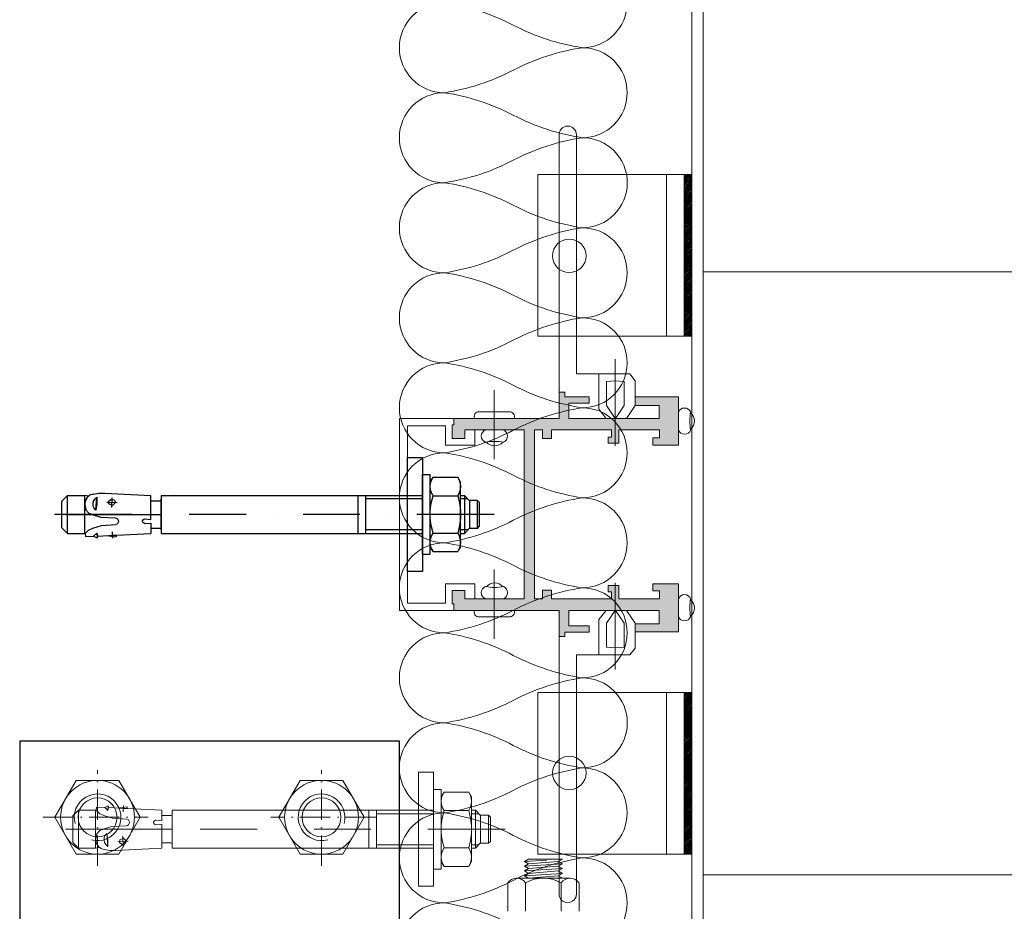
# Model space of a CAD drawing. Header units: millimetres. Extents: x 3652085 to 3778338, y -303702 to -273644.
# Tile 110 of 256: x 3674468 to 3674727, y -275873 to -275638. Entities that reach past the tile are written whole.
import ezdxf

# ---------------------------------------------------------------- set-up
doc = ezdxf.new("R2010")
doc.units = ezdxf.units.MM
doc.linetypes.add('PKL', pattern=[6, 4, -1, 0, -1])
for name, color, linetype in [('!!!! BALCONY', 7, 'Continuous'), ('LOGO (ARCHAREA)', 7, 'Continuous'), ('N4PROFIILIT', 7, 'Continuous')]:
    doc.layers.add(name, color=color, linetype=linetype)
doc.layers.add('DETAIL    (HAUSART)', color=110, linetype='Continuous', lineweight=5)
doc.layers.add('INSULATION (HAUSEART)', color=31, linetype='Continuous', lineweight=15)
pattern_1 = [(225, (31166350.63465, -5169072.49272), (0.2245064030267, -0.2245064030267), []), (315, (31166350.63465, -5169072.49272), (0.6735192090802, -0.2245064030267), [0.79375, -0.47625])]

# ---------------------------------------------------------------- blocks, each defined once
blk = doc.blocks.new('A$C5DE97E85')
at = {"layer": 'N4PROFIILIT', "linetype": 'PKL', "lineweight": 0}
for p, q in [((0, 7.17), (0, -6.66)), ((-6.4, 0), (6.21, 0))]:
    blk.add_line(p, q, dxfattribs=at)
at = {"layer": 'N4PROFIILIT', "lineweight": 0}
for p, q in [((0, 5.63), (-4.86, 2.82)), ((0, 5.63), (4.86, 2.82)), ((-4.86, 2.82), (-4.86, 0)), ((4.86, 2.82), (4.86, 0)), ((-4.86, -2.82), (-4.86, 0)), ((4.86, -2.82), (4.86, 0)), ((0, -5.63), (-4.86, -2.82)), ((0, -5.63), (4.86, -2.82))]:
    blk.add_line(p, q, dxfattribs=at)
for radius in [4.86, 2.56]:
    blk.add_circle((0, 0), radius, dxfattribs=at)
blk.add_arc((0, 0), 3.07, 164.7449, 105.2551, dxfattribs=at)
blk = doc.blocks.new('Dubel_2')
for p, q in [((0, 15), (-4, 15)), ((-4, 15), (-4, -15)), ((0, -15), (0, 15)), ((-4, 10.5), (-6, 10.5)), ((-6, -10.5), (-6, 10.5)), ((-4, -10.5), (-4, 10.5)), ((-14, 8.5), (-13.25, 9.8)), ((-14, -8.5), (-14, 8.5)), ((-13.9, 8.25), (-14, 7.35)), ((-13.65, 9.05), (-13.9, 8.25)), ((-13.25, 9.8), (-13.65, 9.05)), ((-6.75, 9.8), (-13.25, 9.8)), ((-6.35, 9.05), (-6.75, 9.8)), ((-6, 8.5), (-6.75, 9.8)), ((-6.1, 8.25), (-6.35, 9.05)), ((-6, 7.35), (-6.1, 8.25)), ((-14, 7.35), (-13.9, 6.5)), ((-13.9, 6.5), (-13.65, 5.65)), ((-13.65, 5.65), (-13.25, 4.9)), ((-6.75, 4.9), (-6.35, 5.65)), ((-6.35, 5.65), (-6.1, 6.5)), ((-6.1, 6.5), (-6, 7.35)), ((60.98, 5.25), (60.98, 5.25)), ((79.67, 5.6), (67.53, 4.95)), ((81.22, 5.6), (79.67, 5.6)), ((82.77, 5.35), (81.22, 5.6)), ((82.77, 5.35), (83.62, 5.05)), ((-18.94, 3.2), (-18.44, 3.7)), ((-18.94, 3.2), (-18.94, -3.2)), ((-18.44, -3.7), (-18.44, 3.7)), ((-18.44, 3.7), (-16.34, 3.7)), ((-15, 5), (-16.34, 3.6)), ((-16.34, 3.6), (-16.34, -3.6)), ((-15.89, 4.1), (-14, 4.1)), ((-14, 5), (-15, 5)), ((-15, 5), (-15, -5)), ((-13.7, 3), (-13.95, 1)), ((-13.25, 4.9), (-13.7, 3)), ((-6.75, 4.9), (-13.25, 4.9)), ((-6.25, 3), (-6.75, 4.9)), ((-6, 1), (-6.25, 3)), ((64.83, 5), (-4, 5)), ((-4, 4.1), (11.05, 4.1)), ((11.05, 5), (11.05, -5)), ((13.05, 5), (13.05, -5)), ((64.83, 5), (64.83, -5)), ((64.83, 4), (64.93, 3.7)), ((64.83, -4), (64.83, 4)), ((64.93, 3.7), (65.18, 3.6)), ((67.53, 3.6), (65.18, 3.6)), ((67.53, -1.3), (67.53, 4.95)), ((79.17, 3.25), (76.47, 3.1)), ((77.22, 3.8), (76.87, 3.1)), ((76.87, 3.1), (77.62, 2.35)), ((78.12, 3.95), (77.22, 3.8)), ((77.62, 2.35), (78.62, 2.75)), ((77.87, 1.8), (77.72, 4.4)), ((78.72, 3.45), (78.12, 3.95)), ((78.62, 2.75), (78.72, 3.45)), ((81.82, 4.5), (81.77, 2.8)), ((81.77, 2.8), (82.02, 1.15)), ((82.32, 4.05), (81.82, 4.5)), ((82.02, 1.15), (81.82, 4.5)), ((82.67, 3.5), (82.32, 4.05)), ((82.77, 2.85), (82.67, 3.5)), ((82.72, 2.2), (82.77, 2.85)), ((83.62, 5.05), (84.37, 4.45)), ((84.02, 4.8), (85.02, 5)), ((84.37, 4.45), (84.82, 3.6)), ((84.97, 2.65), (84.67, 1.2)), ((84.82, 3.6), (84.97, 2.65)), ((89.52, 5), (85.02, 5)), ((85.02, 5), (85.02, -5)), ((91.02, 3.5), (89.52, 5)), ((89.52, -5), (89.52, 5)), ((91.02, -3.5), (91.02, 3.5)), ((-22.89, 0), (-2.5, 0)), ((-13.95, 1), (-13.95, -1)), ((-6, -1), (-6, 1)), ((5, 0), (5, 0)), ((12.5, 0), (27.49, 0)), ((34.99, 0), (34.99, 0)), ((42.49, 0), (57.48, 0)), ((89.97, 0), (64.98, 0)), ((64.98, 0), (64.98, 0)), ((72.48, 0), (92.92, 0)), ((82.02, 1.15), (82.47, 1.6)), ((82.47, 1.6), (82.72, 2.2)), ((83.87, 0.3), (82.47, -0.2)), ((84.67, 1.2), (83.87, 0.3)), ((92.92, 0), (92.92, 0)), ((-13.95, -1), (-13.7, -2.95)), ((-6.25, -2.95), (-6, -1)), ((69.23, -1.2), (67.53, -1.3)), ((69.23, -2.4), (67.53, -2.3)), ((67.53, -2.3), (67.53, -5.05)), ((69.53, -1.35), (69.23, -1.2)), ((69.23, -2.4), (69.53, -2.25)), ((69.73, -1.65), (69.53, -1.35)), ((69.53, -2.25), (69.73, -1.95)), ((69.73, -1.95), (69.73, -1.65)), ((76.17, -1.55), (76.12, -1.9)), ((76.12, -1.9), (76.22, -2.25)), ((76.32, -1.2), (76.17, -1.55)), ((76.22, -2.25), (76.47, -2.55)), ((76.62, -1), (76.32, -1.2)), ((76.47, -2.55), (76.77, -2.7)), ((76.97, -0.9), (76.62, -1)), ((80.77, -0.7), (76.97, -0.9)), ((81.62, -0.45), (80.77, -0.7)), ((82.47, -0.2), (81.62, -0.45)), ((-18.44, -3.7), (-18.94, -3.2)), ((-18.44, -3.7), (-16.34, -3.7)), ((-15, -5), (-16.34, -3.6)), ((-15.89, -4.1), (-14, -4.1)), ((-14, -5), (-15, -5)), ((-13.7, -2.95), (-13.25, -4.9)), ((-13.25, -4.9), (-13.65, -5.65)), ((-6.75, -4.9), (-13.25, -4.9)), ((-6.75, -4.9), (-6.25, -2.95)), ((-6.35, -5.65), (-6.75, -4.9)), ((-4, -4.1), (11.05, -4.1)), ((64.83, -5), (-4, -5)), ((13, -5), (13.05, -5)), ((64.93, -3.7), (64.83, -4)), ((65.18, -3.6), (64.93, -3.7)), ((67.53, -3.6), (65.18, -3.6)), ((76.57, -5.45), (67.53, -5.05)), ((80.52, -2.9), (76.77, -2.7)), ((77.72, -4.55), (77.67, -6.25)), ((81.67, -3.3), (80.52, -2.9)), ((81.82, -4.95), (81.62, -5.7)), ((82.87, -3.65), (81.67, -3.3)), ((81.82, -4.95), (81.72, -6.2)), ((82.62, -5.75), (81.82, -4.95)), ((84.02, -4.15), (82.87, -3.65)), ((84.82, -5.05), (84.02, -4.15)), ((84.82, -5.05), (84.77, -5.85)), ((84.82, -4.95), (85.02, -5)), ((89.52, -5), (85.02, -5)), ((89.52, -5), (91.02, -3.5)), ((-13.9, -6.5), (-14, -7.35)), ((-14, -7.35), (-13.9, -8.2)), ((-13.65, -5.65), (-13.9, -6.5)), ((-6.1, -6.5), (-6.35, -5.65)), ((-6, -7.35), (-6.1, -6.5)), ((-6.1, -8.2), (-6, -7.35)), ((76.62, -5.5), (76.57, -5.45)), ((76.67, -5.55), (76.62, -5.5)), ((77.67, -5.45), (76.67, -5.45)), ((76.67, -5.55), (76.72, -5.9)), ((78.62, -5.65), (76.72, -5.9)), ((78.62, -5.55), (77.67, -5.45)), ((78.72, -5.55), (78.62, -5.65)), ((81.62, -5.7), (78.72, -5.55)), ((81.62, -5.7), (81.72, -6.2)), ((82.62, -5.75), (81.72, -6.2)), ((84.77, -5.85), (82.62, -5.75)), ((-14, -8.5), (-13.25, -9.8)), ((-13.9, -8.2), (-13.65, -9.05)), ((-13.65, -9.05), (-13.25, -9.8)), ((-6.75, -9.8), (-13.25, -9.8)), ((-6, -8.5), (-6.75, -9.8)), ((-6.75, -9.8), (-6.35, -9.05)), ((-6.35, -9.05), (-6.1, -8.2)), ((-4, -10.5), (-6, -10.5)), ((-4, -15), (0, -15))]:
    blk.add_line(p, q)
blk = doc.blocks.new('*U190')
at = {"color": 7, "linetype": 'Continuous', "lineweight": 0}
for points in [[(0, 15), (4, 15)], [(0, -14.99), (0, 15)], [(4, 15), (4, -14.99)], [(4, 10.5), (6, 10.5)], [(4, -10.5), (4, 10.5)], [(6, -10.5), (6, 10.5)], [(6, 8.5), (6.75, 9.8)], [(6, 7.35), (6.1, 8.25)], [(6.1, 8.25), (6.35, 9.05)], [(6.35, 9.05), (6.75, 9.8)], [(6.75, 9.8), (13.25, 9.8)], [(13.25, 9.8), (13.65, 9.05)], [(14, 8.5), (13.25, 9.8)], [(13.65, 9.05), (13.9, 8.25)], [(13.9, 8.25), (14, 7.35)], [(14, -8.5), (14, 8.5)], [(-82.77, 5.35), (-83.62, 5.05)], [(-82.77, 5.35), (-81.22, 5.6)], [(-81.22, 5.6), (-79.67, 5.6)], [(-79.67, 5.6), (-67.53, 4.95)], [(6.1, 6.5), (6, 7.35)], [(6.35, 5.65), (6.1, 6.5)], [(6.75, 4.9), (6.35, 5.65)], [(13.65, 5.65), (13.25, 4.9)], [(13.9, 6.5), (13.65, 5.65)], [(14, 7.35), (13.9, 6.5)], [(-91.02, 3.5), (-89.52, 5)], [(-91.02, -3.5), (-91.02, 3.5)], [(-89.52, 5), (-85.02, 5)], [(-89.52, -5), (-89.52, 5)], [(-84.02, 4.8), (-85.02, 5)], [(-85.02, 5), (-85.02, -5)], [(-84.82, 3.6), (-84.97, 2.65)], [(-84.97, 2.65), (-84.67, 1.2)], [(-84.37, 4.45), (-84.82, 3.6)], [(-83.62, 5.05), (-84.37, 4.45)], [(-82.77, 2.85), (-82.67, 3.5)], [(-82.72, 2.2), (-82.77, 2.85)], [(-82.67, 3.5), (-82.32, 4.05)], [(-82.32, 4.05), (-81.82, 4.5)], [(-82.02, 1.15), (-81.82, 4.5)], [(-81.77, 2.8), (-82.02, 1.15)], [(-81.82, 4.5), (-81.77, 2.8)], [(-79.17, 3.25), (-76.47, 3.1)], [(-78.72, 3.45), (-78.12, 3.95)], [(-78.62, 2.75), (-78.72, 3.45)], [(-77.62, 2.35), (-78.62, 2.75)], [(-78.12, 3.95), (-77.22, 3.8)], [(-77.87, 1.8), (-77.72, 4.4)], [(-76.87, 3.1), (-77.62, 2.35)], [(-77.22, 3.8), (-76.87, 3.1)], [(-67.53, -1.3), (-67.53, 4.95)], [(-67.53, 3.6), (-65.18, 3.6)], [(-64.93, 3.7), (-65.18, 3.6)], [(-64.83, 4), (-64.93, 3.7)], [(-64.83, 5), (-64.83, -5)], [(-64.83, 5), (4, 5)], [(-64.83, -4), (-64.83, 4)], [(-13.05, 5), (-13.05, -5)], [(-11.05, 5), (-11.05, -5)], [(4, 4.1), (-11.05, 4.1)], [(6, 1), (6.25, 3)], [(6.25, 3), (6.75, 4.9)], [(6.75, 4.9), (13.25, 4.9)], [(13.25, 4.9), (13.7, 3)], [(13.7, 3), (13.95, 1)], [(14, 5), (15, 5)], [(15.89, 4.1), (14, 4.1)], [(15, 5), (16.34, 3.6)], [(15, 5), (15, -5)], [(18.44, 3.7), (16.34, 3.7)], [(16.34, 3.6), (16.34, -3.6)], [(18.94, 3.2), (18.44, 3.7)], [(18.44, -3.7), (18.44, 3.7)], [(18.94, 3.2), (18.94, -3.2)], [(-72.48, 0), (-92.92, 0)], [(-89.97, 0), (-64.98, 0)], [(-84.67, 1.2), (-83.87, 0.3)], [(-83.87, 0.3), (-82.47, -0.2)], [(-82.47, 1.6), (-82.72, 2.2)], [(-82.02, 1.15), (-82.47, 1.6)], [(-42.49, 0), (-57.48, 0)], [(-12.5, 0), (-27.49, 0)], [(22.89, 0), (2.5, 0)], [(6, -1), (6, 1)], [(13.95, 1), (13.95, -1)], [(-82.47, -0.2), (-81.62, -0.45)], [(-81.62, -0.45), (-80.77, -0.7)], [(-80.77, -0.7), (-76.97, -0.9)], [(-76.97, -0.9), (-76.62, -1)], [(-76.47, -2.55), (-76.77, -2.7)], [(-76.62, -1), (-76.32, -1.2)], [(-76.22, -2.25), (-76.47, -2.55)], [(-76.32, -1.2), (-76.17, -1.55)], [(-76.12, -1.9), (-76.22, -2.25)], [(-76.17, -1.55), (-76.12, -1.9)], [(-69.73, -1.65), (-69.53, -1.35)], [(-69.73, -1.95), (-69.73, -1.65)], [(-69.53, -2.25), (-69.73, -1.95)], [(-69.53, -1.35), (-69.23, -1.2)], [(-69.23, -2.4), (-69.53, -2.25)], [(-69.23, -1.2), (-67.53, -1.3)], [(-69.23, -2.4), (-67.53, -2.3)], [(-67.53, -2.3), (-67.53, -5.05)], [(6.25, -2.95), (6, -1)], [(13.95, -1), (13.7, -2.95)], [(-89.52, -5), (-91.02, -3.5)], [(-89.52, -5), (-85.02, -5)], [(-84.82, -4.95), (-85.02, -5)], [(-84.82, -5.05), (-84.02, -4.15)], [(-84.82, -5.05), (-84.77, -5.85)], [(-84.02, -4.15), (-82.87, -3.65)], [(-82.87, -3.65), (-81.67, -3.3)], [(-82.62, -5.75), (-81.82, -4.95)], [(-81.82, -4.95), (-81.62, -5.7)], [(-81.82, -4.95), (-81.72, -6.2)], [(-81.67, -3.3), (-80.52, -2.9)], [(-80.52, -2.9), (-76.77, -2.7)], [(-77.72, -4.55), (-77.67, -6.25)], [(-76.57, -5.45), (-67.53, -5.05)], [(-67.53, -3.6), (-65.18, -3.6)], [(-65.18, -3.6), (-64.93, -3.7)], [(-64.93, -3.7), (-64.83, -4)], [(-64.83, -5), (4, -5)], [(-13, -5), (-13.05, -5)], [(4, -4.1), (-11.05, -4.1)], [(6.75, -4.9), (6.25, -2.95)], [(6.35, -5.65), (6.75, -4.9)], [(6.75, -4.9), (13.25, -4.9)], [(13.7, -2.95), (13.25, -4.9)], [(13.25, -4.9), (13.65, -5.65)], [(15.89, -4.1), (14, -4.1)], [(14, -5), (15, -5)], [(15, -5), (16.34, -3.6)], [(18.44, -3.7), (16.34, -3.7)], [(18.44, -3.7), (18.94, -3.2)], [(-84.77, -5.85), (-82.62, -5.75)], [(-82.62, -5.75), (-81.72, -6.2)], [(-81.62, -5.7), (-81.72, -6.2)], [(-81.62, -5.7), (-78.72, -5.55)], [(-78.72, -5.55), (-78.62, -5.65)], [(-78.62, -5.55), (-77.67, -5.45)], [(-78.62, -5.65), (-76.72, -5.9)], [(-77.67, -5.45), (-76.67, -5.45)], [(-76.67, -5.55), (-76.72, -5.9)], [(-76.67, -5.55), (-76.62, -5.5)], [(-76.62, -5.5), (-76.57, -5.45)], [(6, -7.35), (6.1, -6.5)], [(6.1, -8.2), (6, -7.35)], [(6.1, -6.5), (6.35, -5.65)], [(13.65, -5.65), (13.9, -6.5)], [(13.9, -6.5), (14, -7.35)], [(14, -7.35), (13.9, -8.2)], [(6, -8.5), (6.75, -9.8)], [(6.35, -9.05), (6.1, -8.2)], [(6.75, -9.8), (6.35, -9.05)], [(6.75, -9.8), (13.25, -9.8)], [(14, -8.5), (13.25, -9.8)], [(13.65, -9.05), (13.25, -9.8)], [(13.9, -8.2), (13.65, -9.05)], [(4, -10.5), (6, -10.5)], [(4, -14.99), (0, -14.99)]]:
    blk.add_lwpolyline(points, dxfattribs=at)

msp = doc.modelspace()

# ---------------------------------------------------------------- hatches: boundary and pattern name
at = {"layer": '!!!! BALCONY', "linetype": 'Continuous', "lineweight": 13}
h = msp.add_hatch(dxfattribs=at)
h.set_pattern_fill('NET', color=252, scale=50, angle=360, style=0)
h.set_pattern_definition([(360, (3871472.7, -411435.73), (8e-14, 158.75), []), (90, (3871472.7, -411435.73), (-158.75, 9e-14), [])])
edge = h.paths.add_edge_path()
edge.add_line((3675295.9, -277142.43), (3675410.65, -277142.43))
edge.add_line((3675410.65, -277142.43), (3675410.65, -277007.45))
edge.add_line((3675410.65, -277007.45), (3675410.65, -277001.38))
edge.add_line((3675410.65, -277001.38), (3675410.65, -276991.38))
edge.add_line((3675410.65, -276991.38), (3675410.65, -276968.2))
edge.add_line((3675410.65, -276968.2), (3675410.65, -276542.2))
edge.add_line((3675410.65, -276542.2), (3675410.65, -276522.06))
edge.add_line((3675410.65, -276522.06), (3675410.65, -276491.8))
edge.add_line((3675410.65, -276491.8), (3675410.65, -276468.46))
edge.add_line((3675410.65, -276468.46), (3675410.65, -276300.34))
edge.add_line((3675410.65, -276300.34), (3675410.65, -276257.42))
edge.add_line((3675410.65, -276257.42), (3675410.65, -275991.99))
edge.add_line((3675410.65, -275991.99), (3675410.65, -275859.99))
edge.add_line((3675410.65, -275859.99), (3675410.65, -275327.99))
edge.add_line((3675410.65, -275327.99), (3674693.98, -275327.99))
edge.add_line((3674693.98, -275327.99), (3674647.86, -275327.99))
edge.add_line((3674647.86, -275327.99), (3674647.86, -275961))
edge.add_line((3674647.86, -275961), (3674567.85, -275961))
edge.add_line((3674567.85, -275961), (3674567.85, -275991.99))
edge.add_line((3674567.85, -275991.99), (3674567.85, -275991.99))
edge.add_line((3674567.85, -275991.99), (3674567.85, -276019.38))
edge.add_line((3674567.85, -276019.38), (3674567.86, -276671.49))
edge.add_line((3674567.86, -276671.49), (3675297.06, -276671.5))
edge.add_arc((3675296.96, -276672.49), 1, 0, 83.9048, ccw=False)
edge.add_line((3675297.96, -276672.49), (3675297.96, -276673.99))
edge.add_arc((3675297.46, -276673.99), 0.5, -90, 0, ccw=False)
edge.add_line((3675297.46, -276674.49), (3675296.46, -276674.49))
edge.add_line((3675296.46, -276674.49), (3675296.46, -276673.99))
edge.add_line((3675296.46, -276673.99), (3675294.96, -276673.99))
edge.add_arc((3675294.96, -276674.99), 1, 90, 180)
edge.add_line((3675293.96, -276674.99), (3675293.96, -276686.69))
edge.add_line((3675293.96, -276686.69), (3675297.96, -276686.69))
edge.add_line((3675297.96, -276686.69), (3675297.96, -276685.69))
edge.add_line((3675297.96, -276685.69), (3675298.96, -276685.69))
edge.add_line((3675298.96, -276685.69), (3675298.96, -276686.69))
edge.add_line((3675298.96, -276686.69), (3675298.96, -276701.39))
edge.add_line((3675298.96, -276701.39), (3675296.76, -276701.39))
edge.add_line((3675296.76, -276701.39), (3675296.76, -276703.29))
edge.add_line((3675296.76, -276703.29), (3675294.96, -276703.29))
edge.add_line((3675294.96, -276703.29), (3675294.96, -276701.24))
edge.add_line((3675294.96, -276701.24), (3675288.66, -276701.24))
edge.add_arc((3675288.66, -276702.74), 1.5, 90, 180)
edge.add_line((3675287.16, -276702.74), (3675287.16, -276708.97))
edge.add_line((3675287.16, -276708.97), (3675286.86, -276709.49))
edge.add_line((3675286.86, -276709.49), (3675287.16, -276710.01))
edge.add_line((3675287.16, -276710.01), (3675287.16, -276716.24))
edge.add_arc((3675288.66, -276716.24), 1.5, 180, 270)
edge.add_line((3675288.66, -276717.74), (3675294.96, -276717.74))
edge.add_line((3675294.96, -276717.74), (3675294.96, -276715.69))
edge.add_line((3675294.96, -276715.69), (3675296.76, -276715.69))
edge.add_line((3675296.76, -276715.69), (3675296.76, -276717.59))
edge.add_line((3675296.76, -276717.59), (3675298.96, -276717.59))
edge.add_line((3675298.96, -276717.59), (3675298.96, -276726.99))
edge.add_line((3675298.96, -276726.99), (3675308.96, -276726.99))
edge.add_line((3675308.96, -276726.99), (3675308.96, -276725.49))
edge.add_line((3675308.96, -276725.49), (3675308.14, -276721.99))
edge.add_line((3675308.14, -276721.99), (3675313.89, -276721.99))
edge.add_line((3675313.89, -276721.99), (3675313.89, -276721.99))
edge.add_line((3675313.89, -276721.99), (3675319.64, -276721.99))
edge.add_line((3675319.64, -276721.99), (3675318.96, -276725.49))
edge.add_line((3675318.96, -276725.49), (3675318.96, -276737.49))
edge.add_arc((3675314.96, -276737.49), 4, 270, 360, ccw=False)
edge.add_line((3675314.96, -276741.49), (3675301.58, -276741.49))
edge.add_line((3675301.58, -276741.49), (3675301.58, -276754.49))
edge.add_arc((3675299.58, -276754.49), 2, 270, 360, ccw=False)
edge.add_line((3675299.58, -276756.49), (3675298.58, -276756.49))
edge.add_line((3675298.58, -276756.49), (3675298.58, -276760.99))
edge.add_line((3675298.58, -276760.99), (3675298.58, -276762.31))
edge.add_line((3675298.58, -276762.31), (3675298.61, -276762.36))
edge.add_line((3675298.61, -276762.36), (3675298.61, -276763.55))
edge.add_line((3675298.61, -276763.55), (3675298.61, -276766.63))
edge.add_line((3675298.61, -276766.63), (3675298.6, -276763.55))
edge.add_line((3675298.6, -276763.55), (3675298.2, -276763.55))
edge.add_arc((3675313.52, -276764.49), 15.35, 176.4674, 193.1781)
edge.add_line((3675298.58, -276767.99), (3675298.58, -276811.99))
edge.add_arc((3675297.08, -276811.99), 1.5, -90, 0, ccw=False)
edge.add_line((3675297.08, -276813.49), (3675159.32, -276813.49))
edge.add_arc((3675159.32, -276811.99), 1.5, 222.8103, 270, ccw=False)
edge.add_arc((3675189.76, -276783.79), 43, 207.5618, 222.8103, ccw=False)
edge.add_arc((3675152.97, -276802.99), 1.5, 90, 207.5617, ccw=False)
edge.add_line((3675152.97, -276801.49), (3675267.58, -276801.49))
edge.add_arc((3675267.58, -276794.49), 7, 270.0011, 359.9989)
edge.add_line((3675274.58, -276794.49), (3675274.58, -276763.55))
edge.add_line((3675274.58, -276763.55), (3675274.58, -276756.49))
edge.add_line((3675274.58, -276756.49), (3675273.58, -276756.49))
edge.add_arc((3675273.58, -276754.49), 2, 180, 270, ccw=False)
edge.add_line((3675271.58, -276754.49), (3675271.58, -276741.49))
edge.add_line((3675271.58, -276741.49), (3675270.16, -276741.49))
edge.add_line((3675270.16, -276741.49), (3675259.96, -276741.49))
edge.add_line((3675259.96, -276741.49), (3674728.56, -276741.49))
edge.add_line((3674728.56, -276741.49), (3674714.06, -276741.49))
edge.add_line((3674714.06, -276741.49), (3674706.73, -276741.49))
edge.add_line((3674706.73, -276741.49), (3674703.98, -276741.49))
edge.add_line((3674703.98, -276741.49), (3674693.98, -276741.49))
edge.add_line((3674693.98, -276741.49), (3674649.86, -276741.49))
edge.add_line((3674649.86, -276741.49), (3674639.66, -276741.49))
edge.add_line((3674639.66, -276741.49), (3674584.86, -276741.49))
edge.add_arc((3674584.86, -276737.49), 4, 180, 270, ccw=False)
edge.add_line((3674580.86, -276737.49), (3674580.86, -276728.49))
edge.add_line((3674580.86, -276728.49), (3674578.36, -276728.49))
edge.add_arc((3674574.36, -276728.49), 4, -180, 0, ccw=False)
edge.add_line((3674570.36, -276728.49), (3674567.86, -276728.49))
edge.add_line((3674567.86, -276728.49), (3674567.86, -276744.99))
edge.add_line((3674567.86, -276744.99), (3674567.88, -276744.99))
edge.add_arc((3674569.38, -276747.57), 2.99, 60.2062, 120.1949, ccw=False)
edge.add_line((3674570.87, -276744.98), (3674580.05, -276744.99))
edge.add_line((3674580.05, -276744.99), (3674588.95, -276744.99))
edge.add_line((3674588.95, -276744.99), (3674588.95, -276744.99))
edge.add_line((3674588.95, -276744.99), (3674592.18, -276744.99))
edge.add_line((3674592.18, -276744.99), (3674592.18, -276744.99))
edge.add_line((3674592.18, -276744.99), (3674597.52, -276744.99))
edge.add_line((3674597.52, -276744.99), (3674597.52, -276744.99))
edge.add_line((3674597.52, -276744.99), (3674600.65, -276744.99))
edge.add_line((3674600.65, -276744.99), (3674600.65, -276744.99))
edge.add_line((3674600.65, -276744.99), (3674606.35, -276744.99))
edge.add_line((3674606.35, -276744.99), (3674606.35, -276744.99))
edge.add_line((3674606.35, -276744.99), (3674613.95, -276744.99))
edge.add_line((3674613.95, -276744.99), (3674613.95, -276744.99))
edge.add_line((3674613.95, -276744.99), (3674624.39, -276744.99))
edge.add_line((3674624.39, -276744.99), (3674624.39, -276744.99))
edge.add_line((3674624.39, -276744.99), (3674626.27, -276744.99))
edge.add_line((3674626.27, -276744.99), (3674628.04, -276744.99))
edge.add_line((3674628.04, -276744.99), (3674632.19, -276744.2))
edge.add_line((3674632.19, -276744.2), (3674632.97, -276744.99))
edge.add_line((3674632.97, -276744.99), (3674641.86, -276744.99))
edge.add_line((3674641.86, -276744.99), (3674647.86, -276744.99))
edge.add_line((3674647.86, -276744.99), (3674647.86, -276977.99))
edge.add_line((3674647.86, -276977.99), (3675257.31, -276977.99))
edge.add_line((3675257.31, -276977.99), (3675257.31, -277142.43))
edge.add_line((3675257.31, -277142.43), (3675295.9, -277142.43))
h = msp.add_hatch(dxfattribs=at)
h.set_pattern_fill('NET', color=252, scale=50, angle=360, style=0)
h.set_pattern_definition([(360, (3871482.7, -411445.73), (8e-14, 158.75), []), (90, (3871482.7, -411445.73), (-158.75, 9e-14), [])])
edge = h.paths.add_edge_path()
edge.add_line((3674447.8, -276757.99), (3674494.89, -276757.99))
edge.add_line((3674494.89, -276757.99), (3674494.89, -276758.02))
edge.add_arc((3674496.39, -276760.37), 2.79, 57.5347, 122.5764, ccw=False)
edge.add_line((3674497.88, -276758.02), (3674498.5, -276757.99))
edge.add_arc((3674498.38, -276757.48), 0.521, 180.8889, 283.0972, ccw=False)
edge.add_line((3674497.86, -276757.49), (3674497.86, -276700.82))
edge.add_line((3674497.86, -276700.82), (3674497.84, -275947.99))
edge.add_line((3674497.84, -275947.99), (3674447.86, -275947.99))
edge.add_line((3674447.86, -275947.99), (3674447.88, -275397.99))
edge.add_line((3674447.88, -275397.99), (3673887.87, -275397.99))
edge.add_line((3673887.87, -275397.99), (3673887.86, -276997.99))
edge.add_line((3673887.86, -276997.99), (3674447.8, -276997.99))
edge.add_line((3674447.8, -276997.99), (3674447.8, -276757.99))
at = {"layer": 'DETAIL    (HAUSART)'}
h = msp.add_hatch(dxfattribs=at)
h.set_pattern_fill('ANSI38', color=0, scale=0.1, angle=180)
h.set_pattern_definition(pattern_1)
h.paths.add_polyline_path([(3674644.86, -275678.76), (3674642.86, -275678.76), (3674642.86, -275721.34), (3674644.86, -275721.34)])
h = msp.add_hatch(color=0, dxfattribs=at)
h.set_gradient(color1=(51, 51, 51), color2=(0, 0, 0), one_color=1, name='HEMISPHERICAL')
h.paths.add_polyline_path([(3674582.2, -275793.52), (3674582.2, -275791.84), (3674581.75, -275791.84), (3674581.75, -275788.27), (3674585.07, -275788.27), (3674585.07, -275790.48), (3674597.89, -275790.48), (3674600.67, -275790.48), (3674600.67, -275746.02), (3674597.89, -275746.02), (3674585.07, -275746.02), (3674585.07, -275748.23), (3674581.75, -275748.23), (3674581.75, -275744.66), (3674582.2, -275744.66), (3674582.2, -275742.98), (3674597.89, -275742.98), (3674609.9, -275742.98), (3674609.9, -275736.09), (3674611.41, -275736.09), (3674611.41, -275737.28), (3674617.84, -275737.28), (3674617.84, -275738.93), (3674612.44, -275738.93), (3674612.44, -275742.98), (3674612.9, -275742.98), (3674636.28, -275742.98), (3674636.28, -275739.57), (3674629.91, -275739.57), (3674629.91, -275737.3), (3674641.33, -275737.3), (3674641.33, -275749.99), (3674634.63, -275749.99), (3674634.63, -275748.1), (3674636.33, -275748.1), (3674636.33, -275746.02), (3674625.61, -275746.02), (3674625.61, -275749.49), (3674622.83, -275749.49), (3674622.83, -275747.88), (3674623.75, -275747.88), (3674623.75, -275746.02), (3674612.9, -275746.02), (3674607.95, -275746.02), (3674607.95, -275748.3), (3674605.52, -275748.3), (3674605.52, -275746.02), (3674603.42, -275746.02), (3674603.42, -275790.48), (3674605.52, -275790.48), (3674605.52, -275788.2), (3674607.95, -275788.2), (3674607.95, -275790.48), (3674612.9, -275790.48), (3674623.75, -275790.48), (3674623.75, -275788.62), (3674622.83, -275788.62), (3674622.83, -275787.01), (3674625.61, -275787.01), (3674625.61, -275790.48), (3674636.33, -275790.48), (3674636.33, -275788.4), (3674634.63, -275788.4), (3674634.63, -275786.51), (3674641.33, -275786.51), (3674641.33, -275799.21), (3674629.91, -275799.21), (3674629.91, -275797.04), (3674636.28, -275797.04), (3674636.28, -275793.52), (3674612.9, -275793.52), (3674612.44, -275793.52), (3674612.44, -275797.57), (3674617.84, -275797.57), (3674617.84, -275799.22), (3674611.41, -275799.22), (3674611.41, -275800.41), (3674609.9, -275800.41), (3674609.9, -275793.52), (3674597.89, -275793.52)])
h = msp.add_hatch(dxfattribs=at)
h.set_pattern_fill('ANSI38', color=0, scale=0.1, angle=180)
h.set_pattern_definition(pattern_1)
h.paths.add_polyline_path([(3674644.86, -275857.74), (3674642.86, -275857.74), (3674642.86, -275815.16), (3674644.86, -275815.16)])

# ---------------------------------------------------------------- linework, layer by layer
at = {"color": 0, "lineweight": 0}
for p, q in [((3674600.77, -275859.63, -0.54), (3674606.64, -275859.27, -0.54)), ((3674600.77, -275860.88, -0.54), (3674610.77, -275860.26, -0.54)), ((3674600.77, -275862.13, -0.54), (3674610.77, -275861.51, -0.54)), ((3674609.68, -275859.63, -0.54), (3674601.85, -275860.26, -0.54)), ((3674609.68, -275860.88, -0.54), (3674601.85, -275861.51, -0.54)), ((3674612.8, -275864.01, -0.54), (3674598.73, -275864.01, -0.54)), ((3674600.77, -275863.38, -0.54), (3674610.77, -275862.76, -0.54)), ((3674609.68, -275862.13, -0.54), (3674601.85, -275862.76, -0.54)), ((3674609.68, -275863.38, -0.54), (3674601.85, -275864.01, -0.54)), ((3674596.39, -275865.26, -0.54), (3674596.39, -275872.75, -0.54)), ((3674601.08, -275865.26, -0.54), (3674601.08, -275872.75, -0.54)), ((3674610.46, -275865.26, -0.54), (3674610.46, -275872.75, -0.54)), ((3674615.15, -275865.26, -0.54), (3674615.15, -275872.75, -0.54))]:
    msp.add_line(p, q, dxfattribs=at)
at = {"color": 0, "linetype": 'Continuous', "lineweight": 0, "elevation": -0.54}
msp.add_lwpolyline([(3674647.86, -275203.99), (3674644.86, -275203.99), (3674644.86, -275961), (3674647.86, -275961), (3674647.86, -275203.99)], close=True, dxfattribs=at)
at = {"color": 0, "lineweight": 0, "elevation": -0.54}
msp.add_lwpolyline([(3674610.77, -275864.01), (3674609.68, -275863.38), (3674610.77, -275862.76), (3674609.68, -275862.13), (3674610.77, -275861.51), (3674609.68, -275860.88), (3674610.77, -275860.26), (3674609.68, -275859.63), (3674610.77, -275859.01), (3674601.85, -275859.01), (3674600.77, -275859.63), (3674601.85, -275860.26), (3674600.77, -275860.88), (3674601.85, -275861.51), (3674600.77, -275862.13), (3674601.85, -275862.76), (3674600.77, -275863.38), (3674601.85, -275864.01)], dxfattribs=at)
at = {"lineweight": 0}
for centre, radius, start, end in [((3674598.73, -275866.83, -0.54), 2.82, 33.8901, 146.1099), ((3674605.77, -275873.43, -0.54), 9.42, 60.1582, 119.8418), ((3674612.8, -275866.83, -0.54), 2.82, 33.8901, 146.1099)]:
    msp.add_arc(centre, radius, start, end, dxfattribs=at)
at = {"layer": 'DETAIL    (HAUSART)', "color": 0}
for p, q in [((3674609.9, -275721.34, 0.02), (3674609.9, -275678.76, 0.02)), ((3674614.46, -275721.34, 0.02), (3674614.46, -275678.76, 0.02)), ((3674638.21, -275678.76, 0.02), (3674638.21, -275721.34, 0.02)), ((3674624.71, -275750.22, 0.02), (3674624.71, -275727.41, 0.02)), ((3674614.46, -275731.25, 0.02), (3674620.4, -275731.25, 0.02)), ((3674592.83, -275735.5, 0.02), (3674592.83, -275753.72, 0.02)), ((3674588.84, -275741.25, 0.02), (3674596.8, -275741.25, 0.02)), ((3674592.83, -275801, 0.02), (3674592.83, -275782.78, 0.02)), ((3674624.71, -275786.28, 0.02), (3674624.71, -275809.09, 0.02)), ((3674588.84, -275795.25, 0.02), (3674596.8, -275795.25, 0.02)), ((3674614.46, -275805.25, 0.02), (3674620.4, -275805.25, 0.02)), ((3674609.9, -275815.16, 0.02), (3674609.9, -275857.74, 0.02)), ((3674614.46, -275815.16, 0.02), (3674614.46, -275857.74, 0.02)), ((3674638.21, -275857.74, 0.02), (3674638.21, -275815.16, 0.02))]:
    msp.add_line(p, q, dxfattribs=at)
at = {"layer": 'DETAIL    (HAUSART)', "color": 0, "elevation": 0.02}
for points in [[(3674609.9, -275678.76), (3674609.9, -275668.3, -1), (3674614.46, -275668.3), (3674614.46, -275678.76)], [(3674609.9, -275857.74), (3674609.9, -275868.2, 1), (3674614.46, -275868.2), (3674614.46, -275857.74)]]:
    msp.add_lwpolyline(points, format="xyb", dxfattribs=at)
for points in [[(3674604.31, -275678.76), (3674604.31, -275721.34), (3674642.86, -275721.34), (3674642.86, -275678.76)], [(3674642.86, -275678.76), (3674642.86, -275721.34), (3674644.86, -275721.34), (3674644.86, -275678.76)], [(3674582.2, -275793.52), (3674582.2, -275791.84), (3674581.75, -275791.84), (3674581.75, -275788.27), (3674585.07, -275788.27), (3674585.07, -275790.48), (3674597.89, -275790.48), (3674600.67, -275790.48), (3674600.67, -275746.02), (3674597.89, -275746.02), (3674585.07, -275746.02), (3674585.07, -275748.23), (3674581.75, -275748.23), (3674581.75, -275744.66), (3674582.2, -275744.66), (3674582.2, -275742.98), (3674597.89, -275742.98), (3674609.9, -275742.98), (3674609.9, -275736.09), (3674611.41, -275736.09), (3674611.41, -275737.28), (3674617.84, -275737.28), (3674617.84, -275738.93), (3674612.44, -275738.93), (3674612.44, -275742.98), (3674612.9, -275742.98), (3674636.28, -275742.98), (3674636.28, -275739.57), (3674629.91, -275739.57), (3674629.91, -275737.3), (3674641.33, -275737.3), (3674641.33, -275749.99), (3674634.63, -275749.99), (3674634.63, -275748.1), (3674636.33, -275748.1), (3674636.33, -275746.02), (3674625.61, -275746.02), (3674625.61, -275749.49), (3674622.83, -275749.49), (3674622.83, -275747.88), (3674623.75, -275747.88), (3674623.75, -275746.02), (3674612.9, -275746.02), (3674607.95, -275746.02), (3674607.95, -275748.3), (3674605.52, -275748.3), (3674605.52, -275746.02), (3674603.42, -275746.02), (3674603.42, -275790.48), (3674605.52, -275790.48), (3674605.52, -275788.2), (3674607.95, -275788.2), (3674607.95, -275790.48), (3674612.9, -275790.48), (3674623.75, -275790.48), (3674623.75, -275788.62), (3674622.83, -275788.62), (3674622.83, -275787.01), (3674625.61, -275787.01), (3674625.61, -275790.48), (3674636.33, -275790.48), (3674636.33, -275788.4), (3674634.63, -275788.4), (3674634.63, -275786.51), (3674641.33, -275786.51), (3674641.33, -275799.21), (3674629.91, -275799.21), (3674629.91, -275797.04), (3674636.28, -275797.04), (3674636.28, -275793.52), (3674612.9, -275793.52), (3674612.44, -275793.52), (3674612.44, -275797.57), (3674617.84, -275797.57), (3674617.84, -275799.22), (3674611.41, -275799.22), (3674611.41, -275800.41), (3674609.9, -275800.41), (3674609.9, -275793.52), (3674597.89, -275793.52), (3674582.2, -275793.52)], [(3674604.31, -275857.74), (3674604.31, -275815.16), (3674642.86, -275815.16), (3674642.86, -275857.74)], [(3674642.86, -275857.74), (3674642.86, -275815.16), (3674644.86, -275815.16), (3674644.86, -275857.74)]]:
    msp.add_lwpolyline(points, close=True, dxfattribs=at)
for points in [[(3674609.9, -275736.09), (3674609.9, -275735.5), (3674609.9, -275721.34)], [(3674614.46, -275721.34), (3674614.46, -275731.25)], [(3674620.4, -275731.25), (3674620.4, -275731.25), (3674628.52, -275731.25), (3674629.91, -275733.04), (3674629.91, -275737.3), (3674629.91, -275737.3), (3674629.91, -275737.3)], [(3674620.4, -275731.25), (3674620.4, -275740.55), (3674622.27, -275742.98), (3674625.61, -275742.98), (3674627.67, -275742.98), (3674629.91, -275739.57)], [(3674624.71, -275733.09), (3674622.35, -275733.25), (3674622.35, -275739.62), (3674624.64, -275742.98)], [(3674624.71, -275733.09), (3674627.07, -275733.25), (3674627.07, -275739.62), (3674624.77, -275742.98)], [(3674567.86, -275742.98), (3674567.86, -275793.52), (3674582.2, -275793.52), (3674582.2, -275791.84), (3674581.75, -275791.84), (3674581.75, -275788.27), (3674585.07, -275788.27), (3674585.07, -275790.48), (3674587.71, -275790.48), (3674587.71, -275786.49), (3674579.98, -275786.49), (3674579.98, -275791.58), (3674569.96, -275791.58), (3674569.96, -275744.92), (3674579.98, -275744.92), (3674579.98, -275750.01), (3674587.71, -275750.01), (3674587.71, -275746.02), (3674585.07, -275746.02), (3674585.07, -275748.23), (3674581.75, -275748.23), (3674581.75, -275744.66), (3674582.2, -275744.66), (3674582.2, -275742.98), (3674567.86, -275742.98)], [(3674620.4, -275805.25), (3674620.4, -275795.95), (3674622.27, -275793.52), (3674625.61, -275793.52), (3674627.67, -275793.52), (3674629.91, -275796.93)], [(3674624.71, -275803.41), (3674622.35, -275803.25), (3674622.35, -275796.88), (3674624.64, -275793.52)], [(3674624.71, -275803.41), (3674627.07, -275803.25), (3674627.07, -275796.88), (3674624.77, -275793.52)], [(3674620.4, -275805.25), (3674620.4, -275805.25), (3674628.52, -275805.25), (3674629.91, -275803.46), (3674629.91, -275799.21), (3674629.91, -275799.21), (3674629.91, -275799.21)], [(3674609.9, -275800.41), (3674609.9, -275801), (3674609.9, -275815.16)], [(3674614.46, -275815.16), (3674614.46, -275805.25)]]:
    msp.add_lwpolyline(points, dxfattribs=at)
for points in [[(3674641.33, -275746.03), (3674641.33, -275741.26, -0.633904), (3674644.55, -275741.26, 0.093271), (3674644.55, -275746.03, -0.698074), (3674641.33, -275746.03), (3674641.33, -275741.26)], [(3674590.52, -275746.02), (3674595.29, -275746.02, -0.633904), (3674595.29, -275749.24, 0.093271), (3674590.52, -275749.24, -0.698074), (3674590.52, -275746.02), (3674595.29, -275746.02)], [(3674590.52, -275790.48), (3674595.29, -275790.48, 0.633904), (3674595.29, -275787.26, -0.093271), (3674590.52, -275787.26, 0.698074), (3674590.52, -275790.48), (3674595.29, -275790.48)], [(3674590.52, -275790.48), (3674595.29, -275790.48, 0.633904), (3674595.29, -275787.26, -0.093271), (3674590.52, -275787.26, 0.698074), (3674590.52, -275790.48), (3674595.29, -275790.48)], [(3674641.33, -275790.47), (3674641.33, -275795.24, 0.633904), (3674644.55, -275795.24, -0.093271), (3674644.55, -275790.47, 0.698074), (3674641.33, -275790.47), (3674641.33, -275795.24)]]:
    msp.add_lwpolyline(points, format="xyb", close=True, dxfattribs=at)
at = {"layer": 'DETAIL    (HAUSART)', "color": 0}
for centre in [(3674612.59, -275700.17, 0.02), (3674612.59, -275836.33, 0.02)]:
    msp.add_circle(centre, 4.41, dxfattribs=at)
for centre, radius, start, end in [((3674588.77, -275742.52, 0.02), 1.27, 86.6408, 201.5113), ((3674596.87, -275742.52, 0.02), 1.27, 338.4887, 93.3592), ((3674642.74, -275743.64, 0.02), 2.79, 309.3583, 50.6417), ((3674591.11, -275747.63, 0.02), 1.72, 110.1734, 249.8266), ((3674592.91, -275761.91, 0.02), 12.89, 79.3428, 100.6572), ((3674592.91, -275747.43, 0.02), 2.79, 219.3583, 320.6417), ((3674592.91, -275789.07, 0.02), 2.79, 39.3583, 140.6417), ((3674592.91, -275789.07, 0.02), 2.79, 39.3583, 140.6417), ((3674591.11, -275788.87, 0.02), 1.72, 110.1734, 249.8266), ((3674591.11, -275788.87, 0.02), 1.72, 110.1734, 249.8266), ((3674592.91, -275774.59, 0.02), 12.89, 259.3428, 280.6572), ((3674592.91, -275774.59, 0.02), 12.89, 259.3428, 280.6572), ((3674642.74, -275792.86, 0.02), 2.79, 309.3583, 50.6417), ((3674588.77, -275793.99, 0.02), 1.27, 158.4887, 273.3592), ((3674596.87, -275793.99, 0.02), 1.27, 266.6408, 21.5113), ((3674596.87, -275793.99, 0.02), 1.27, 266.6408, 21.5113)]:
    msp.add_arc(centre, radius, start, end, dxfattribs=at)
at = {"layer": 'INSULATION (HAUSEART)', "elevation": -0.54}
for points in [[(3674616, -275882.39, 1), (3674616, -275858.69, 0.082764), (3674597.85, -275864.61, -0.082764), (3674579.7, -275870.54, -1), (3674579.7, -275846.84, -0.082764), (3674597.85, -275852.76, 0.082764), (3674616, -275858.69, 1), (3674616, -275834.99, 0.082764), (3674597.85, -275840.91, -0.082764), (3674579.7, -275846.84, -1), (3674579.7, -275823.13, -0.082764), (3674597.85, -275829.06, 0.082764), (3674616, -275834.99, 1), (3674616, -275811.28, 0.082764), (3674597.85, -275817.21, -0.082764), (3674579.7, -275823.13, -1), (3674579.7, -275799.43, -0.082764), (3674597.85, -275805.36, 0.082764), (3674616, -275811.28, 1), (3674616, -275787.58, 0.082764), (3674597.85, -275793.51, -0.082764), (3674579.7, -275799.43, -1), (3674579.7, -275775.73, -0.082764), (3674597.85, -275781.66, 0.082764), (3674616, -275787.58, 1), (3674616, -275763.88, 0.082764), (3674597.85, -275769.81, -0.082764), (3674579.7, -275775.73, -1), (3674579.7, -275752.03, -0.082764), (3674597.85, -275757.95, 0.082764), (3674616, -275763.88, 1), (3674616, -275740.18, 0.082764), (3674597.85, -275746.1, -0.082764), (3674579.7, -275752.03, -1), (3674579.7, -275728.33, -0.082764), (3674597.85, -275734.25, 0.082764), (3674616, -275740.18, 1), (3674616, -275716.48, 0.082764), (3674597.85, -275722.4, -0.082764), (3674579.7, -275728.33, -1), (3674579.7, -275704.63, -0.082764), (3674597.85, -275710.55, 0.082764), (3674616, -275716.48, 1), (3674616, -275692.78, 0.082764), (3674597.85, -275698.7, -0.082764), (3674579.7, -275704.63, -1), (3674579.7, -275680.92, -0.082764), (3674597.85, -275686.85, 0.082764), (3674616, -275692.78, 1), (3674616, -275669.07, 0.082764), (3674597.85, -275675, -0.082764), (3674579.7, -275680.92, -1), (3674579.7, -275657.22, -0.082764), (3674597.85, -275663.15, 0.082764), (3674616, -275669.07, 1), (3674616, -275645.37, 0.082764), (3674597.85, -275651.3, -0.082764), (3674579.7, -275657.22, -1), (3674579.7, -275633.52, -0.082764), (3674597.85, -275639.45, 0.082764), (3674616, -275645.37, 1), (3674616, -275621.67, 0.082764)], [(3674579.7, -275894.24, -1), (3674579.7, -275870.54, -0.082764), (3674597.85, -275876.46, 0.082764)]]:
    msp.add_lwpolyline(points, format="xyb", dxfattribs=at)
at = {"layer": 'LOGO (ARCHAREA)', "elevation": -0.54}
msp.add_lwpolyline([(3674567.87, -275882.02), (3674567.86, -275828), (3674467.86, -275828), (3674467.86, -275882), (3674467.86, -275882)], dxfattribs=at)

# ---------------------------------------------------------------- block references
at = {"lineweight": 0, "xscale": -1}
msp.add_blockref('Dubel_2', (3674569.96, -275768.25, 0.02), dxfattribs=at)
at = {"lineweight": 0, "yscale": 1.999999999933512, "zscale": 1.999999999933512}
for p, xscale, rotation in [((3674488.37, -275848, -0.54), 1.999999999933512, 89.99766305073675), ((3674547.35, -275848, -0.54), -1.999999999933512, 270.0023369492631)]:
    msp.add_blockref('A$C5DE97E85', p, dxfattribs=dict(at, xscale=xscale, rotation=rotation))
at = {"lineweight": 0, "xscale": -1, "rotation": 180}
msp.add_blockref('*U190', (3674572.86, -275851.15, -0.54), dxfattribs=at)

doc.saveas('drawing.dxf')
